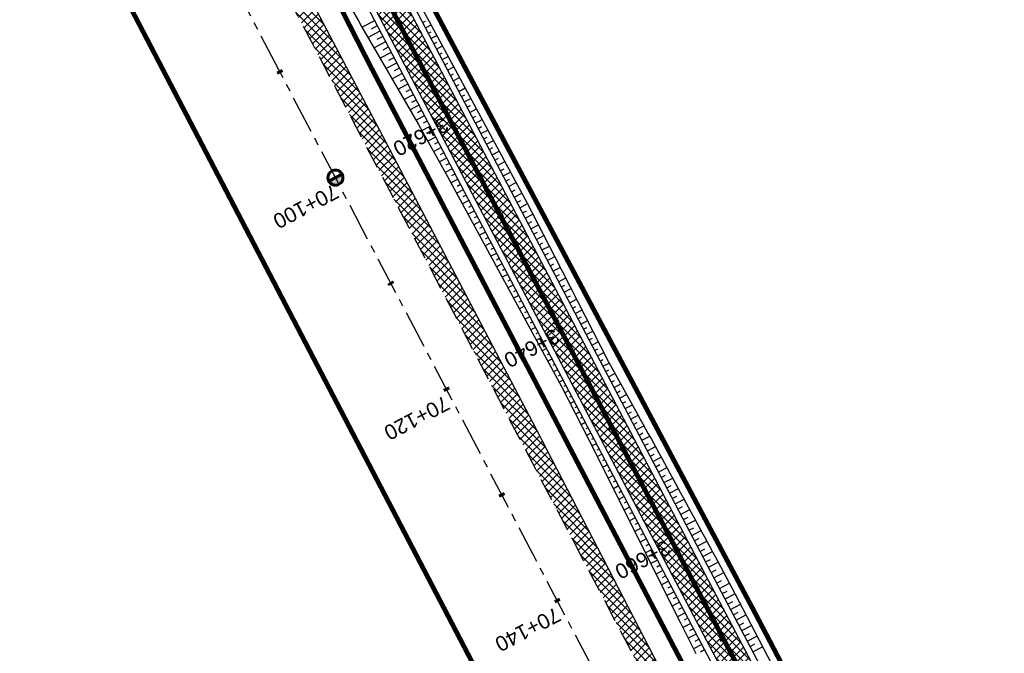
# Model space of a CAD drawing. Header units: metres. Extents: x 7529682 to 7533751, y 5721195 to 5727842.
# Tile 27 of 179: x 7531367 to 7531450, y 5724556 to 5724609. Entities that reach past the tile are written whole.
import ezdxf

# ---------------------------------------------------------------- set-up
doc = ezdxf.new("R2010")
doc.units = ezdxf.units.M
for name, pattern in [('817-dzialki-09-05-04$0$HIDDEN', [0.375, 0.25, -0.125]), ('ACAD_ISO05W100', [33, 24, -3, 0, -3, 0, -3]), ('CENTER', [50.8, 31.75, -6.35, 6.35, -6.35]), ('CENTER2', [28.575, 19.05, -3.175, 3.175, -3.175]), ('HIDDEN', [9.525, 6.35, -3.175])]:
    doc.linetypes.add(name, pattern=pattern)
for name, color, linetype in [('C-DROGI-SYTUACJA', 7, 'Continuous'), ('C-DROGI-SYTUACJA-ETYKIETY', 7, 'Continuous'), ('D-hatch-pobocza', 131, 'Continuous'), ('D-pobocza', 60, 'Continuous'), ('D-rowy', 160, 'Continuous'), ('D-skarpa', 2, 'Continuous'), ('D-skarpa-kreskowanie', 2, 'Continuous')]:
    doc.layers.add(name, color=color, linetype=linetype)
for name, color, linetype, lineweight, true_color in [('D-ewidencja-numery', 7, 'Continuous', 50, 0x40ff00), ('D-hatch-ciag-pieszo-rowerowy', 7, 'Continuous', 13, 0xff9f80), ('D-LR-etap-III', 7, '817-dzialki-09-05-04$0$HIDDEN', 50, 0x00008f)]:
    doc.layers.add(name, color=color, linetype=linetype, lineweight=lineweight, true_color=true_color)
for name, color, linetype, lineweight in [('D-krawędzie', 3, 'Continuous', 30), ('D-obrzeża', 2, 'Continuous', 30), ('D-oś', 10, 'CENTER', 30), ('D-pas-drogowy', 7, 'ACAD_ISO05W100', 50)]:
    doc.layers.add(name, color=color, linetype=linetype, lineweight=lineweight)
doc.layers.add('poprzeczki', color=7, linetype='Continuous', true_color=0x0000c7)
doc.styles.get("Standard").update_dxf_attribs({"font": 'arial.ttf'})

# ---------------------------------------------------------------- blocks, each defined once
blk = doc.blocks.new('kilometraz')
at = {"linetype": 'ByBlock', "lineweight": -2}
blk.add_hatch(color=0, dxfattribs=at).paths.add_polyline_path([(0, -0.28125, 0.41421356), (0.28125, 0, 0.41421356), (0, 0.28125)])
at = {"color": 0, "linetype": 'ByBlock', "lineweight": -2}
blk.add_line((0, 0.28125), (0, -0.28125), dxfattribs=at)
blk.add_circle((0, 0), 0.28125, dxfattribs=at)
blk = doc.blocks.new('AeccTickLine')
at = {"color": 0, "linetype": 'ByBlock', "lineweight": -2}
blk.add_line((0, 1), (0, -1), dxfattribs=at)

msp = doc.modelspace()

# ---------------------------------------------------------------- hatches: boundary and pattern name
at = {"layer": 'D-hatch-ciag-pieszo-rowerowy'}
h = msp.add_hatch(dxfattribs=at)
h.set_pattern_fill('ANSI37', color=256, scale=0.15, style=0)
h.set_pattern_definition([(45, (0.88535, 0.46493), (-0.33675960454, 0.33675960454), []), (135, (0.88535, 0.46493), (-0.33675960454, -0.33675960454), [])])
h.paths.add_polyline_path([(7531426.003, 5724559.81), (7531399.692, 5724609.942), (7531381.172, 5724645.403), (7531371.149, 5724664.426), (7531369.294, 5724662.583), (7531378.958, 5724644.242), (7531397.477, 5724608.783), (7531423.79, 5724558.646), (7531445.036, 5724518.378), (7531473.71, 5724463.87), (7531482.589, 5724446.952), (7531484.87, 5724447.986), (7531475.922, 5724465.034), (7531447.248, 5724519.543)])
at = {"layer": 'D-hatch-pobocza'}
h = msp.add_hatch(dxfattribs=at)
h.set_pattern_fill('ANSI37', color=256, scale=0.15, style=0)
h.set_pattern_definition([(45, (0, 0), (-0.33675960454, 0.33675960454), []), (135, (0, 0), (-0.33675960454, -0.33675960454), [])])
h.paths.add_polyline_path([(7531410.67, 5724574.2), (7531398.06, 5724598.28), (7531373.71, 5724644.55), (7531366.184, 5724659.134), (7531365.969, 5724658.886), (7531365.498, 5724656.917), (7531373.645, 5724641.454), (7531392.162, 5724605.999), (7531418.48, 5724555.853), (7531439.727, 5724515.582), (7531476.36, 5724446.19), (7531478.829, 5724445.626), (7531467.27, 5724466.87), (7531457.65, 5724485.09), (7531437.94, 5724521.98), (7531423.89, 5724548.61)])

# ---------------------------------------------------------------- linework, layer by layer
at = {"layer": 'C-DROGI-SYTUACJA', "color": 10, "linetype": 'CENTER2', "lineweight": 35, "ltscale": 0.2}
msp.add_lwpolyline([(7531156.869, 5725074.83), (7531166.993, 5725055.55, -0.068732), (7531168.479, 5725051.432), (7531169.1, 5725048.503, 0.068783), (7531171.89, 5725040.776), (7531203.621, 5724980.378), (7531234.8, 5724921.535), (7531259.931, 5724874.055), (7531293.333, 5724810.086), (7531313.16, 5724772.033), (7531341.529, 5724719.923, -0.009023), (7531346.533, 5724710.322), (7531363.735, 5724675.815), (7531380.065, 5724644.823), (7531398.584, 5724609.363), (7531424.897, 5724559.228), (7531446.142, 5724518.961), (7531474.816, 5724464.452), (7531498.201, 5724419.897)], format="xyb", dxfattribs=at)
at = {"layer": 'D-ewidencja-numery', "color": 12, "ltscale": 15, "true_color": 0xc70000}
msp.add_lwpolyline([(7531166.31, 5725074.58), (7531172.29, 5725062.58), (7531170.59, 5725055.606), (7531173.733, 5725044.081), (7531215.342, 5724964.86), (7531238.054, 5724921.685), (7531262.39, 5724875.283), (7531295.587, 5724811.266), (7531348.488, 5724712.363), (7531363.741, 5724682.684), (7531366.987, 5724675.865), (7531382.541, 5724646.111), (7531401.299, 5724610.875), (7531428.965, 5724558.862), (7531449.111, 5724520.398), (7531477.293, 5724465.831), (7531500.996, 5724421.113)], dxfattribs=at)
at = {"layer": 'D-krawędzie', "linetype": 'HIDDEN', "ltscale": 0.3, "flags": 128}
msp.add_lwpolyline([(7530572.01, 5726166.06), (7530620.381, 5726072.761), (7530641.555, 5726032.008), (7530660.961, 5725995.07), (7530689.128, 5725941.54), (7530707.336, 5725907.032), (7530725.256, 5725873.093), (7530743.97, 5725837.654), (7530770.527, 5725787.119), (7530787.864, 5725754.267), (7530809.898, 5725712.542), (7530824.739, 5725684.389), (7530840.856, 5725653.693), (7530860.675, 5725616.154), (7530865.283, 5725607.394), (7530878.05, 5725583.08), (7530918.172, 5725507.178), (7530950.163, 5725446.305), (7530993.419, 5725364.265), (7531022.766, 5725308.719), (7531053.81, 5725249.872), (7531081.166, 5725197.875), (7531103.902, 5725154.541), (7531128.123, 5725108.448), (7531149.3, 5725068.25), (7531167.38, 5725033.767), (7531197.165, 5724976.988), (7531228.151, 5724918.034), (7531253.153, 5724870.491), (7531286.796, 5724806.654), (7531306.74, 5724768.665), (7531335.094, 5724714.652), (7531357.319, 5724672.439), (7531373.645, 5724641.454), (7531392.162, 5724605.999), (7531418.48, 5724555.853), (7531439.727, 5724515.582), (7531468.399, 5724461.077), (7531491.782, 5724416.528), (7531531.99, 5724339.833), (7531557.227, 5724291.659), (7531569.852, 5724267.577), (7531591.376, 5724226.548), (7531610.004, 5724191.103), (7531616.883, 5724177.999), (7531629.985, 5724153.025), (7531641.007, 5724132.022), (7531664.906, 5724087.617), (7531677.644, 5724064.786), (7531683.112, 5724054.988), (7531686.753, 5724048.18), (7531695.448, 5724031.697), (7531703.749, 5724015.917), (7531709.214, 5724005.514), (7531719.389, 5723986.147), (7531726.295, 5723973), (7531732.741, 5723960.736), (7531735.13, 5723956.19)], dxfattribs=at)
at = {"layer": 'D-LR-etap-III', "ltscale": 10, "flags": 128}
msp.add_lwpolyline([(7531750.474, 5723895.103, 0.4, 0.4, 0), (7531750.505, 5723895.13, 0.4, 0.4, 0), (7531682.71, 5724022.92, 0.4, 0.4, 0), (7531619.177, 5724147.204, 0.4, 0.4, 0), (7531592.309, 5724198.489, 0.4, 0.4, 0), (7531553.264, 5724272.919, 0.4, 0.4, 0), (7531504.02, 5724366.79, 0.4, 0.4, 0), (7531482.09, 5724407.62, 0.4, 0.4, 0), (7531412.35, 5724541.183, 0.4, 0.4, 0), (7531388.464, 5724586.93, 0.4, 0.4, 0), (7531345.12, 5724669.94, 0.4, 0.4, 0), (7531127.66, 5725081.67, 0.4, 0.4, 0), (7531059.253, 5725211.041, 0.4, 0.4, 0), (7531008.007, 5725307.954, 0.4, 0.4, 0), (7530964.182, 5725390.836, 0.4, 0.4, 0), (7530914.557, 5725484.684, 0.4, 0.4, 0), (7530865.243, 5725577.494, 0.4, 0.4, 0), (7530840.085, 5725624.059, 0.4, 0.4, 0), (7530802.56, 5725694.925, 0.4, 0.4, 0), (7530755.54, 5725787.51, 0.4, 0.4, 0), (7530708.718, 5725876.303, 0.4, 0.4, 0), (7530695.12, 5725902.09, 0.4, 0.4, 0), (7530642.914, 5726001.078, 0.4, 0.4, 0), (7530634.935, 5726016.147, 0.4, 0.4, 0), (7530610.82, 5726061.93, 0.4, 0.4, 0), (7530610.82, 5726061.93, 0.4, 0.4, 0), (7530607.21, 5726063.51, 0.4, 0.4, 0), (7530597.42, 5726080.68, 0.4, 0.4, 0), (7530591.16, 5726088.44, 0.4, 0.4, 0), (7530581.28, 5726107.21, 0.4, 0.4, 0), (7530571.29, 5726130.56, 0.4, 0.4, 0), (7530549.555, 5726171.527, 0.4, 0.4, 0), (7530531.014, 5726206.474, 0.4, 0.4, 0), (7530516.461, 5726236.017, 0.4, 0.4, 0), (7530500.799, 5726266.141, 0.4, 0.4, 0), (7530491.35, 5726283.94, 0.4, 0.4, 0), (7530482.4, 5726303.41, 0.4, 0.4, 0), (7530482.4, 5726303.41, 0.4, 0.4, 0), (7530450.41, 5726357.28, 0.4, 0.4, 0), (7530397.759, 5726458.5, 0.4, 0.4, 0), (7530334.708, 5726583.665, 0.4, 0.4, 0), (7530303.939, 5726645.168, 0.4, 0.4, 0), (7530300.51, 5726651.778, 0.4, 0.4, 0), (7530289.214, 5726671.967, 0.4, 0.4, 0), (7530281.54, 5726685.57, 0.4, 0.4, 0), (7530261.371, 5726724.163, 0.4, 0.4, 0), (7530254.03, 5726738.21, 0.4, 0.4, 0), (7530197.22, 5726845.06, 0.4, 0.4, 0), (7530194.71, 5726849.15, 0.4, 0.4, 0), (7530195.92, 5726850.75, 0.4, 0.4, 0), (7530170.547, 5726892.961, 0.4, 0.4, 0), (7530143.175, 5726945.066, 0.4, 0.4, 0), (7530105.06, 5727018.32, 0.4, 0.4, 0), (7530100.06, 5727027.16, 0.4, 0.4, 0), (7530062.319, 5727099.625, 0.4, 0.4, 0), (7530015.379, 5727189.42, 0.4, 0.4, 0), (7529983.208, 5727250.207, 0.4, 0.4, 0), (7529953.284, 5727306.747, 0.4, 0.4, 0), (7529900.671, 5727406.159, 0.4, 0.4, 0), (7529890.63, 5727425.131, 0.4, 0.4, 0), (7529875.155, 5727454.426, 0.4, 0.4, 0), (7529857.56, 5727487.787, 0.4, 0.4, 0), (7529835.194, 5727530.193, 0.4, 0.4, 0), (7529811.741, 5727574.662, 0.4, 0.4, 0), (7529792.102, 5727611.923, 0.4, 0.4, 0), (7529768.066, 5727657.47, 0.4, 0.4, 0), (7529755.211, 5727682.131, 0.4, 0.4, 0), (7529753.31, 5727681.13, 0.4, 0.4, 0), (7529739.21, 5727707.77, 0.4, 0.4, 0), (7529735.395, 5727711.252, 0.4, 0.4, 0), (7529725.42, 5727730.2, 0.4, 0.4, 0), (7529723.55, 5727729.88, 0.4, 0.4, 0), (7529695.567, 5727782.932, 0.4, 0.4, 0), (7529717.68, 5727794.024, 0.4, 0.4, 0), (7529736.275, 5727758.647, 0.4, 0.4, 0), (7529736.275, 5727758.647, 0.4, 0.4, 0), (7529744.511, 5727750.406, 0.4, 0.4, 0), (7529744.511, 5727750.406, 0.4, 0.4, 0), (7529750.283, 5727738.55, 0.4, 0.4, 0), (7529777.109, 5727687.569, 0.4, 0.4, 0), (7529796.515, 5727651.33, 0.4, 0.4, 0), (7529814.938, 5727616.793, 0.4, 0.4, 0), (7529839.007, 5727572.304, 0.4, 0.4, 0), (7529860.618, 5727532.509, 0.4, 0.4, 0), (7529882.349, 5727491.504, 0.4, 0.4, 0), (7529904.865, 5727449.096, 0.4, 0.4, 0), (7529920.747, 5727418.885, 0.4, 0.4, 0), (7529946.677, 5727368.547, 0.4, 0.4, 0), (7529972.025, 5727320.573, 0.4, 0.4, 0), (7529987.74, 5727290.153, 0.4, 0.4, 0), (7529996.497, 5727273.662, 0.4, 0.4, 0), (7530017.541, 5727234.203, 0.4, 0.4, 0), (7530033.054, 5727204.864, 0.4, 0.4, 0), (7530051.623, 5727170.223, 0.4, 0.4, 0), (7530069.277, 5727137.016, 0.4, 0.4, 0), (7530089.385, 5727097.534, 0.4, 0.4, 0), (7530109.713, 5727060.747, 0.4, 0.4, 0), (7530136.77, 5727011.64, 0.4, 0.4, 0), (7530162.447, 5726962.744, 0.4, 0.4, 0), (7530187.674, 5726916.992, 0.4, 0.4, 0), (7530207.821, 5726879.335, 0.4, 0.4, 0), (7530230.626, 5726834.519, 0.4, 0.4, 0), (7530262.288, 5726776.618, 0.4, 0.4, 0), (7530277.51, 5726760.213, 0.4, 0.4, 0), (7530286.037, 5726744.107, 0.4, 0.4, 0), (7530288.097, 5726735.884, 0.4, 0.4, 0), (7530290.394, 5726725.047, 0.4, 0.4, 0), (7530296.177, 5726713.583, 0.4, 0.4, 0), (7530302.726, 5726701.182, 0.4, 0.4, 0), (7530325.685, 5726657.466, 0.4, 0.4, 0), (7530343.244, 5726623.649, 0.4, 0.4, 0), (7530360.23, 5726591.747, 0.4, 0.4, 0), (7530383.209, 5726548.059, 0.4, 0.4, 0), (7530406.018, 5726503.606, 0.4, 0.4, 0), (7530427.465, 5726462.62, 0.4, 0.4, 0), (7530447.928, 5726424.388, 0.4, 0.4, 0), (7530471.127, 5726379.921, 0.4, 0.4, 0), (7530490.501, 5726343.033, 0.4, 0.4, 0), (7530509.499, 5726306.733, 0.4, 0.4, 0), (7530529.89, 5726267.244, 0.4, 0.4, 0), (7530543.852, 5726238.99, 0.4, 0.4, 0), (7530554.809, 5726218.944, 0.4, 0.4, 0), (7530559.027, 5726212.223, 0.4, 0.4, 0), (7530563.061, 5726206.41, 0.4, 0.4, 0), (7530566.934, 5726200.464, 0.4, 0.4, 0), (7530569.771, 5726194.902, 0.4, 0.4, 0), (7530571.473, 5726191.282, 0.4, 0.4, 0), (7530572.839, 5726188.025, 0.4, 0.4, 0), (7530575.295, 5726182.035, 0.4, 0.4, 0), (7530579.737, 5726173.306, 0.4, 0.4, 0), (7530583.3, 5726167.41, 0.4, 0.4, 0), (7530593.4, 5726163.33, 0.4, 0.4, 0), (7530598.618, 5726155.264, 0.4, 0.4, 0), (7530608.258, 5726140.497, 0.4, 0.4, 0), (7530603.27, 5726136.83, 0.4, 0.4, 0), (7530606.53, 5726131.84, 0.4, 0.4, 0), (7530604.239, 5726124.217, 0.4, 0.4, 0), (7530605.847, 5726121.63, 0.4, 0.4, 0), (7530608.972, 5726116.164, 0.4, 0.4, 0), (7530618.114, 5726097.791, 0.4, 0.4, 0), (7530651.213, 5726034.96, 0.4, 0.4, 0), (7530670.244, 5725998.611, 0.4, 0.4, 0), (7530698.075, 5725945.953, 0.4, 0.4, 0), (7530716.506, 5725911.305, 0.4, 0.4, 0), (7530735.223, 5725875.667, 0.4, 0.4, 0), (7530752.504, 5725842.155, 0.4, 0.4, 0), (7530778.311, 5725793.501, 0.4, 0.4, 0), (7530797.5, 5725756.382, 0.4, 0.4, 0), (7530812.519, 5725728.289, 0.4, 0.4, 0), (7530820.039, 5725713.16, 0.4, 0.4, 0), (7530822.422, 5725710.194, 0.4, 0.4, 0), (7530833.155, 5725688.801, 0.4, 0.4, 0), (7530849.629, 5725656.159, 0.4, 0.4, 0), (7530867.983, 5725621.964, 0.4, 0.4, 0), (7530872.63, 5725612.888, 0.4, 0.4, 0), (7530880.354, 5725597.595, 0.4, 0.4, 0), (7530883.839, 5725593.389, 0.4, 0.4, 0), (7530891.782, 5725587.763, 0.4, 0.4, 0), (7530895.039, 5725584.281, 0.4, 0.4, 0), (7530897.034, 5725580.941, 0.4, 0.4, 0), (7530900.952, 5725579.946, 0.4, 0.4, 0), (7530904.81, 5725571.977, 0.4, 0.4, 0), (7530903.682, 5725568.566, 0.4, 0.4, 0), (7530908.901, 5725558.845, 0.4, 0.4, 0), (7530910.252, 5725545.672, 0.4, 0.4, 0), (7530912.873, 5725538.646, 0.4, 0.4, 0), (7530945.278, 5725478.464, 0.4, 0.4, 0), (7530959.692, 5725450.246, 0.4, 0.4, 0), (7531002.827, 5725368.192, 0.4, 0.4, 0), (7531044.704, 5725290.314, 0.4, 0.4, 0), (7531064.099, 5725253.213, 0.4, 0.4, 0), (7531083.01, 5725216.678, 0.4, 0.4, 0), (7531113.013, 5725158.466, 0.4, 0.4, 0), (7531137.364, 5725113.071, 0.4, 0.4, 0), (7531150.831, 5725086.712, 0.4, 0.4, 0), (7531159.746, 5725076.641, 0.4, 0.4, 0), (7531166.31, 5725074.58, 0.4, 0.4, 0), (7531172.29, 5725062.58, 0.4, 0.4, 0), (7531170.59, 5725055.606, 0.4, 0.4, 0), (7531173.733, 5725044.081, 0.4, 0.4, 0), (7531215.342, 5724964.86, 0.4, 0.4, 0), (7531238.054, 5724921.685, 0.4, 0.4, 0), (7531262.39, 5724875.283, 0.4, 0.4, 0), (7531295.587, 5724811.266, 0.4, 0.4, 0), (7531348.488, 5724712.363, 0.4, 0.4, 0), (7531363.741, 5724682.684, 0.4, 0.4, 0), (7531366.987, 5724675.865, 0.4, 0.4, 0), (7531382.541, 5724646.111, 0.4, 0.4, 0), (7531401.299, 5724610.875, 0.4, 0.4, 0), (7531428.965, 5724558.862, 0.4, 0.4, 0), (7531449.111, 5724520.398, 0.4, 0.4, 0), (7531477.293, 5724465.831, 0.4, 0.4, 0), (7531500.996, 5724421.113, 0.4, 0.4, 0), (7531512.122, 5724400.549, 0.4, 0.4, 0), (7531513.782, 5724396.757, 0.4, 0.4, 0), (7531526.32, 5724379.39, 0.4, 0.4, 0), (7531566.784, 5724302.736, 0.4, 0.4, 0), (7531612.277, 5724225.61, 0.4, 0.4, 0), (7531620.493, 5724210.548, 0.4, 0.4, 0), (7531631.578, 5724196.258, 0.4, 0.4, 0), (7531653.484, 5724152.434, 0.4, 0.4, 0), (7531661.151, 5724128.494, 0.4, 0.4, 0), (7531673.881, 5724101.186, 0.4, 0.4, 0), (7531684.691, 5724081.184, 0.4, 0.4, 0), (7531699.212, 5724051.17, 0.4, 0.4, 0), (7531704.034, 5724040.584, 0.4, 0.4, 0), (7531704.034, 5724040.584, 0.4, 0.4, 0), (7531703.913, 5724037.17, 0.4, 0.4, 0), (7531736.42, 5723969.232, 0.4, 0.4, 0), (7531738.285, 5723967.699, 0.4, 0.4, 0), (7531742.181, 5723962.346, 0.4, 0.4, 0), (7531744.286, 5723958.616, 0.4, 0.4, 0), (7531755.393, 5723944.193, 0.4, 0.4, 0), (7531758.69, 5723936.76, 0.4, 0.4, 0), (7531780.08, 5723929.25, 0.4, 0.4, 0), (7531792.612, 5723906.338, 0.4, 0.4, 0), (7531792.612, 5723906.338, 0.4, 0.4, 0), (7531756.962, 5723883.055, 0.4, 0.4, 0), (7531750.46, 5723895.13, 0.4, 0.4, 0), (7531750.46, 5723895.13, 0, 0, 0)], format="xyseb", dxfattribs=at)
at = {"layer": 'D-obrzeża'}
msp.add_lwpolyline([(7531162.547, 5725061.318), (7531165.882, 5725054.959, -0.068574), (7531167.27, 5725051.106), (7531167.915, 5725048.068, 0.068789), (7531170.704, 5725040.34), (7531202.515, 5724979.795), (7531233.696, 5724920.95), (7531258.824, 5724873.473), (7531292.225, 5724809.507), (7531312.052, 5724771.454), (7531340.423, 5724719.339, -0.00902), (7531345.426, 5724709.741), (7531362.629, 5724675.233), (7531378.958, 5724644.242), (7531397.477, 5724608.783), (7531423.79, 5724558.646), (7531445.036, 5724518.378), (7531473.71, 5724463.87), (7531497.095, 5724419.316), (7531505.905, 5724402.511, -0.033171), (7531508.586, 5724396.451), (7531511.248, 5724389.164)], format="xyb", dxfattribs=at)
msp.add_lwpolyline([(7531484.87, 5724447.986), (7531475.922, 5724465.034), (7531447.248, 5724519.543), (7531426.003, 5724559.81), (7531399.692, 5724609.942), (7531381.172, 5724645.403), (7531371.149, 5724664.426)], dxfattribs=at)
at = {"layer": 'D-oś', "ltscale": 0.1}
msp.add_lwpolyline([(7531488.683, 5724414.901), (7531465.302, 5724459.448), (7531436.63, 5724513.951), (7531415.383, 5724554.223), (7531389.061, 5724604.375), (7531370.545, 5724639.828), (7531354.222, 5724670.808), (7531331.996, 5724713.024), (7531303.641, 5724767.038), (7531283.699, 5724805.024), (7531250.055, 5724868.862), (7531225.053, 5724916.406), (7531194.065, 5724975.362), (7531164.28, 5725032.142), (7531146.202, 5725066.622)], dxfattribs=at)
at = {"layer": 'D-pas-drogowy', "ltscale": 0.2, "flags": 128}
msp.add_lwpolyline([(7531633.019, 5724182.834, 0.4, 0.4, 0), (7531617.559, 5724211.608, 0.4, 0.4, 0), (7531566.784, 5724302.736, 0.4, 0.4, 0), (7531538.419, 5724356.47, 0.4, 0.4, 0), (7531526.32, 5724379.39, 0.4, 0.4, 0), (7531516.102, 5724393.607, 0.4, 0.4, 0.001485), (7531513.78, 5724396.838, 0.4, 0.4, 0), (7531501.87, 5724413.41, 0.4, 0.4, 0), (7531474.926, 5724464.508, 0.4, 0.4, 0), (7531446.2, 5724518.992, 0.4, 0.4, 0), (7531424.962, 5724559.262, 0.4, 0.4, 0), (7531398.444, 5724609.566, 0.4, 0.4, 0), (7531379.647, 5724645.216, 0.4, 0.4, 0), (7531365.23, 5724672.56, 0.4, 0.4, 0), (7531341.306, 5724717.915, 0.4, 0.4, 0), (7531312.9, 5724771.789, 0.4, 0.4, 0), (7531292.591, 5724810.307, 0.4, 0.4, 0), (7531259.392, 5724873.271, 0.4, 0.4, 0), (7531233.74, 5724921.923, 0.4, 0.4, 0), (7531203.073, 5724980.092, 0.4, 0.4, 0), (7531173.471, 5725036.225, 0.4, 0.4, 0), (7531168.27, 5725046.09, 0.4, 0.4, 0), (7531172.29, 5725062.58, 0.4, 0.4, 0), (7531166.31, 5725074.58, 0.4, 0.4, 0), (7531150.32, 5725079.6, 0.4, 0.4, 0), (7531141.5, 5725096.43, 0.4, 0.4, 0), (7531109.312, 5725157.814, 0.4, 0.4, 0), (7531086.641, 5725201.048, 0.4, 0.4, 0), (7531059.198, 5725253.384, 0.4, 0.4, 0), (7531028.207, 5725312.489, 0.4, 0.4, 0), (7530999.105, 5725367.99, 0.4, 0.4, 0), (7530956.248, 5725449.725, 0.4, 0.4, 0), (7530924.398, 5725510.464, 0.4, 0.4, 0), (7530897.51, 5725561.74, 0.4, 0.4, 0), (7530894.46, 5725566.14, 0.4, 0.4, 0), (7530892.16, 5725570.49, 0.4, 0.4, 0), (7530869.363, 5725613.307, 0.4, 0.4, 0), (7530861.694, 5725627.705, 0.4, 0.4, 0), (7530852.74, 5725644.52, 0.4, 0.4, 0), (7530831.51, 5725684.2, 0.4, 0.4, 0), (7530811.13, 5725722.52, 0.4, 0.4, 0), (7530792.348, 5725757.941, 0.4, 0.4, 0), (7530768.03, 5725803.8, 0.4, 0.4, 0), (7530748.769, 5725840.179, 0.4, 0.4, 0), (7530727.7, 5725879.97, 0.4, 0.4, 0), (7530712.098, 5725909.545, 0.4, 0.4, 0), (7530693.644, 5725944.645, 0.4, 0.4, 0), (7530665.702, 5725997.539, 0.4, 0.4, 0), (7530641.76, 5726042.88, 0.4, 0.4, 0), (7530616.5, 5726091.48, 0.4, 0.4, 0), (7530604.628, 5726114.32, 0.4, 0.4, -0.007763), (7530602.5, 5726118.43, 0.4, 0.4, 0), (7530603.992, 5726123.395, 0.4, 0.4, 0), (7530606.53, 5726131.84, 0.4, 0.4, 0), (7530603.27, 5726136.83, 0.4, 0.4, 0), (7530593.776, 5726151.369, 0.4, 0.4, 0), (7530590.203, 5726156.84, 0.4, 0.4, 0), (7530583.3, 5726167.41, 0.4, 0.4, 0), (7530580.578, 5726170.428, 0.4, 0.4, 0), (7530575.85, 5726175.67, 0.4, 0.4, 0), (7530569.01, 5726186.66, 0.4, 0.4, 0), (7530562.555, 5726199.189, 0.4, 0.4, 0), (7530555.67, 5726211.39, 0.4, 0.4, 0), (7530548.29, 5726224.23, 0.4, 0.4, 0), (7530540.58, 5726237.71, 0.4, 0.4, 0), (7530532.68, 5726252.65, 0.4, 0.4, 0), (7530524.06, 5726269.35, 0.4, 0.4, 0), (7530502.82, 5726309.91, 0.4, 0.4, 0), (7530488.83, 5726336.63, 0.4, 0.4, 0), (7530466.03, 5726380.16, 0.4, 0.4, 0), (7530438.47, 5726432.77, 0.4, 0.4, 0), (7530424.53, 5726459.09, 0.4, 0.4, 0), (7530401.63, 5726502.97, 0.4, 0.4, 0), (7530383.38, 5726538.06, 0.4, 0.4, 0), (7530353.97, 5726593.52, 0.4, 0.4, 0), (7530338.47, 5726622.74, 0.4, 0.4, 0), (7530322.01, 5726653.88, 0.4, 0.4, 0), (7530297.54, 5726700.33, 0.4, 0.4, 0), (7530287.38, 5726719.6, 0.4, 0.4, 0), (7530285.95, 5726722.316, 0.4, 0.4, 0), (7530280.26, 5726733.12, 0.4, 0.4, 0), (7530266.73, 5726758.74, 0.4, 0.4, 0), (7530260.42, 5726770.47, 0.4, 0.4, 0), (7530253.25, 5726783.82, 0.4, 0.4, 0), (7530244.95, 5726799.33, 0.4, 0.4, 0), (7530239.39, 5726808.49, 0.4, 0.4, 0), (7530238.29, 5726807.9, 0.4, 0.4, 0), (7530218.11, 5726850.67, 0.4, 0.4, 0), (7530175.907, 5726928.168, 0.4, 0.4, 0), (7530096.68, 5727076.15, 0.4, 0.4, 0), (7530094.68, 5727079.89, 0.4, 0.4, 0), (7530064.597, 5727135.523, 0.4, 0.4, 0), (7530046.731, 5727168.892, 0.4, 0.4, 0), (7530025.803, 5727208.461, 0.4, 0.4, 0), (7530012.847, 5727232.979, 0.4, 0.4, 0), (7529994.15, 5727268.45, 0.4, 0.4, 0), (7529981.671, 5727291.93, 0.4, 0.4, 0), (7529949.89, 5727351.73, 0.4, 0.4, 0), (7529924.75, 5727399.03, 0.4, 0.4, 0), (7529915.516, 5727417.1, 0.4, 0.4, 0), (7529885.83, 5727475.19, 0.4, 0.4, 0), (7529862.56, 5727519.97, 0.4, 0.4, 0), (7529852.985, 5727538.191, 0.4, 0.4, 0), (7529836.513, 5727569.511, 0.4, 0.4, 0), (7529815.369, 5727609.141, 0.4, 0.4, 0), (7529792.795, 5727651.247, 0.4, 0.4, 0), (7529774.199, 5727685.858, 0.4, 0.4, 0), (7529746.966, 5727736.059, 0.4, 0.4, 0), (7529733.92, 5727757.62, 0.4, 0.4, 0), (7529708.607, 5727806.389, 0.4, 0.4, 0), (7529688.492, 5727796.345, 0.4, 0.4, 0), (7529723.55, 5727729.88, 0.4, 0.4, 0), (7529725.42, 5727730.2, 0.4, 0.4, 0), (7529735.38, 5727711.28, 0.4, 0.4, 0), (7529739.21, 5727707.77, 0.4, 0.4, 0), (7529753.31, 5727681.13, 0.4, 0.4, 0), (7529755.178, 5727682.114, 0.4, 0.4, 0), (7529792.102, 5727611.923, 0.4, 0.4, 0), (7529811.741, 5727574.662, 0.4, 0.4, 0), (7529835.194, 5727530.193, 0.4, 0.4, 0), (7529857.56, 5727487.787, 0.4, 0.4, 0), (7529875.155, 5727454.426, 0.4, 0.4, 0), (7529890.63, 5727425.131, 0.4, 0.4, 0), (7529900.671, 5727406.159, 0.4, 0.4, 0), (7529953.284, 5727306.747, 0.4, 0.4, 0), (7529983.208, 5727250.207, 0.4, 0.4, 0), (7530015.379, 5727189.42, 0.4, 0.4, 0), (7530062.319, 5727099.625, 0.4, 0.4, 0), (7530100.06, 5727027.16, 0.4, 0.4, 0), (7530105.06, 5727018.32, 0.4, 0.4, 0), (7530143.175, 5726945.066, 0.4, 0.4, 0), (7530170.547, 5726892.961, 0.4, 0.4, 0), (7530195.92, 5726850.75, 0.4, 0.4, 0), (7530194.71, 5726849.15, 0.4, 0.4, 0), (7530197.22, 5726845.06, 0.4, 0.4, 0), (7530254.03, 5726738.21, 0.4, 0.4, 0), (7530261.371, 5726724.163, 0.4, 0.4, 0), (7530281.54, 5726685.57, 0.4, 0.4, 0), (7530289.214, 5726671.967, 0.4, 0.4, 0), (7530300.51, 5726651.778, 0.4, 0.4, 0), (7530303.939, 5726645.168, 0.4, 0.4, 0), (7530334.708, 5726583.665, 0.4, 0.4, 0), (7530397.759, 5726458.5, 0.4, 0.4, 0), (7530450.41, 5726357.28, 0.4, 0.4, 0), (7530482.4, 5726303.41, 0.4, 0.4, 0), (7530483.688, 5726301.003, 0.4, 0.4, 0), (7530491.35, 5726283.94, 0.4, 0.4, 0), (7530512.67, 5726243.78, 0.4, 0.4, 0), (7530529.43, 5726209.46, 0.4, 0.4, 0), (7530571.29, 5726130.56, 0.4, 0.4, 0), (7530581.28, 5726107.21, 0.4, 0.4, 0), (7530591.16, 5726088.44, 0.4, 0.4, 0), (7530597.42, 5726080.68, 0.4, 0.4, 0), (7530607.21, 5726063.51, 0.4, 0.4, 0), (7530610.82, 5726061.93, 0.4, 0.4, 0), (7530634.935, 5726016.147, 0.4, 0.4, 0), (7530642.914, 5726001.078, 0.4, 0.4, 0), (7530695.12, 5725902.09, 0.4, 0.4, 0), (7530708.718, 5725876.303, 0.4, 0.4, 0), (7530755.54, 5725787.51, 0.4, 0.4, 0), (7530802.56, 5725694.925, 0.4, 0.4, 0), (7530840.085, 5725624.059, 0.4, 0.4, 0), (7530865.243, 5725577.494, 0.4, 0.4, 0), (7530914.557, 5725484.684, 0.4, 0.4, 0), (7530964.182, 5725390.836, 0.4, 0.4, 0), (7531008.007, 5725307.954, 0.4, 0.4, 0), (7531059.253, 5725211.041, 0.4, 0.4, 0), (7531127.66, 5725081.67, 0.4, 0.4, 0), (7531345.12, 5724669.94, 0.4, 0.4, 0), (7531388.464, 5724586.93, 0.4, 0.4, 0), (7531412.35, 5724541.183, 0.4, 0.4, 0), (7531482.09, 5724407.62, 0.4, 0.4, 0), (7531504.02, 5724366.79, 0.4, 0.4, 0), (7531519.374, 5724337.52, 0.4, 0.4, 0), (7531563.749, 5724252.932, 0.4, 0.4, 0), (7531602.175, 5724179.681, 0.4, 0.4, 0), (7531619.177, 5724147.204, 0.4, 0.4, 0), (7531625.038, 5724135.635, 0.4, 0.4, 0), (7531656.796, 5724073.316, 0.4, 0.4, 0), (7531675.12, 5724037.36, 0.4, 0.4, 0), (7531682.71, 5724022.92, 0.4, 0.4, 0), (7531705.565, 5723979.811, 0.4, 0.4, 0), (7531736.606, 5723921.262, 0.4, 0.4, 0), (7531750.46, 5723895.13, 0.4, 0.4, 0), (7531740.77, 5723886.56, 0.4, 0.4, 0), (7531732.86, 5723885, 0.4, 0.4, 0), (7531722.18, 5723887.77, 0.4, 0.4, 0), (7531729.87, 5723862.17, 0.4, 0.4, 0), (7531742.92, 5723861.93, 0.4, 0.4, 0), (7531763.71, 5723859.52, 0.4, 0.4, 0), (7531768.42, 5723854.12, 0.4, 0.4, 0), (7531787.42, 5723817.97, 0.4, 0.4, 0), (7531795.57, 5723809.82, 0.4, 0.4, 0), (7531816.347, 5723819.85, 0.4, 0.4, 0), (7531816.347, 5723819.85, 0.4, 0.4, 0), (7531805.06, 5723843.23, 0.4, 0.4, 0), (7531803.61, 5723886.23, 0.4, 0.4, 0), (7531803.61, 5723886.23, 0.4, 0.4, 0), (7531780.08, 5723929.25, 0.4, 0.4, 0), (7531758.69, 5723936.76, 0.4, 0.4, 0), (7531749.359, 5723946.412, 0.4, 0.4, 0), (7531742.71, 5723953.29, 0.4, 0.4, 0), (7531735.177, 5723967.878, 0.4, 0.4, 0), (7531722.37, 5723992.68, 0.4, 0.4, 0), (7531705.042, 5724030.886, 0.4, 0.4, 0), (7531699.47, 5724043.17, 0.4, 0.4, 0), (7531692.69, 5724058.11, 0.4, 0.4, 0), (7531679.672, 5724084.017, 0.4, 0.4, 0), (7531674.55, 5724094.21, 0.4, 0.4, 0), (7531666.633, 5724114.003, 0.4, 0.4, 0), (7531649, 5724153.82, 0.4, 0.4, 0), (7531641.49, 5724149.34, 0.4, 0.4, 0), (7531626.04, 5724179.34, 0.4, 0.4, 0), (7531633.03, 5724182.84, 0, 0, 0)], format="xyseb", dxfattribs=at)
at = {"layer": 'D-pobocza'}
for points in [[(7531485.326, 5724448.193), (7531476.365, 5724465.266), (7531447.69, 5724519.776), (7531426.445, 5724560.043), (7531400.135, 5724610.174), (7531381.615, 5724645.636), (7531371.52, 5724664.794)], [(7531369.222, 5724661.648), (7531378.515, 5724644.01), (7531397.034, 5724608.551), (7531423.348, 5724558.413), (7531444.594, 5724518.145), (7531473.267, 5724463.637), (7531482.133, 5724446.746)], [(7531478.829, 5724445.626), (7531467.27, 5724466.87), (7531457.65, 5724485.09), (7531437.94, 5724521.98), (7531423.89, 5724548.61), (7531410.67, 5724574.2), (7531398.06, 5724598.28), (7531373.71, 5724644.55), (7531366.184, 5724659.134)]]:
    msp.add_lwpolyline(points, dxfattribs=at)
at = {"layer": 'D-rowy', "linetype": 'HIDDEN', "ltscale": 0.1, "const_width": 0.4, "flags": 128}
msp.add_lwpolyline([(7531506.121, 5724397.133), (7531489.191, 5724429.341), (7531483.4, 5724440.512), (7531478.412, 5724450.147), (7531462.901, 5724479.304), (7531434.633, 5724532.162), (7531396.749, 5724604.645), (7531378.596, 5724640.173), (7531368.21, 5724659.05), (7531363.9, 5724666.92), (7531355.877, 5724682.662), (7531338.033, 5724716.835), (7531309.902, 5724770.333), (7531304.158, 5724781.147), (7531299.737, 5724789.052), (7531294.93, 5724798.468), (7531279.862, 5724827.641), (7531247.715, 5724888.417), (7531220.373, 5724940.873), (7531195.514, 5724987.527), (7531168.706, 5725038.836), (7531161.296, 5725053.455), (7531161.296, 5725053.455)], dxfattribs=at)
at = {"layer": 'D-skarpa', "linetype": 'Continuous'}
msp.add_lwpolyline([(7531368.751, 5724662.044), (7531371.277, 5724657.732), (7531373.117, 5724653.05), (7531374.88, 5724648.328), (7531377.146, 5724643.87), (7531377.378, 5724643.407), (7531379.373, 5724639.405), (7531381.621, 5724634.938), (7531388.414, 5724621.563), (7531390.816, 5724617.177), (7531392.586, 5724613.972), (7531393.249, 5724612.807), (7531395.735, 5724608.464), (7531395.995, 5724608.01), (7531398.251, 5724604.131), (7531400.767, 5724599.805), (7531403.198, 5724595.434), (7531412.737, 5724577.853), (7531415.022, 5724573.406), (7531422.697, 5724558.074), (7531423.974, 5724555.51)], dxfattribs=at)
msp.add_lwpolyline([(7531400.586, 5724610.408), (7531402.713, 5724606.473), (7531409.837, 5724593.271), (7531412.133, 5724588.83), (7531416.675, 5724579.92), (7531419.103, 5724575.547, -0.001941), (7531426.28, 5724562.374), (7531427.277, 5724560.478), (7531428.595, 5724557.949), (7531448.318, 5724520.109)], format="xyb", dxfattribs=at)
at = {"layer": 'D-skarpa-kreskowanie', "linetype": 'Continuous'}
for p, q in [((7531397.067, 5724608.488, 109.024), (7531396.033, 5724607.946, 108.246)), ((7531397.299, 5724608.046, 109.024), (7531396.792, 5724607.779, 108.642)), ((7531401.104, 5724608.328, 109.153), (7531401.34, 5724608.452, 108.975)), ((7531401.336, 5724607.885, 109.153), (7531401.814, 5724608.136, 108.793)), ((7531397.531, 5724607.603, 109.024), (7531396.536, 5724607.08, 108.274)), ((7531401.569, 5724607.442, 109.153), (7531401.81, 5724607.569, 108.971)), ((7531401.801, 5724606.999, 109.153), (7531402.289, 5724607.256, 108.785)), ((7531397.996, 5724606.717, 109.023), (7531397.039, 5724606.215, 108.303)), ((7531397.764, 5724607.16, 109.023), (7531397.276, 5724606.904, 108.656)), ((7531402.033, 5724606.557, 109.152), (7531402.28, 5724606.686, 108.967)), ((7531398.461, 5724605.832, 109.023), (7531397.542, 5724605.35, 108.331)), ((7531398.229, 5724606.275, 109.023), (7531397.76, 5724606.029, 108.67)), ((7531402.266, 5724606.114, 109.152), (7531402.765, 5724606.376, 108.776)), ((7531402.498, 5724605.671, 109.152), (7531402.75, 5724605.804, 108.962)), ((7531398.926, 5724604.946, 109.022), (7531398.045, 5724604.484, 108.36)), ((7531398.693, 5724605.389, 109.023), (7531398.244, 5724605.153, 108.684)), ((7531402.73, 5724605.228, 109.152), (7531403.24, 5724605.496, 108.768)), ((7531402.963, 5724604.786, 109.152), (7531403.22, 5724604.921, 108.958)), ((7531399.39, 5724604.061, 109.022), (7531398.549, 5724603.619, 108.388)), ((7531399.158, 5724604.504, 109.022), (7531398.727, 5724604.278, 108.698)), ((7531403.195, 5724604.343, 109.151), (7531403.715, 5724604.616, 108.76)), ((7531403.427, 5724603.9, 109.151), (7531403.69, 5724604.038, 108.954)), ((7531399.855, 5724603.176, 109.022), (7531399.052, 5724602.754, 108.417)), ((7531399.623, 5724603.618, 109.022), (7531399.211, 5724603.402, 108.712)), ((7531403.66, 5724603.458, 109.151), (7531404.19, 5724603.736, 108.752)), ((7531403.892, 5724603.015, 109.151), (7531404.16, 5724603.155, 108.949)), ((7531400.32, 5724602.29, 109.021), (7531399.555, 5724601.889, 108.445)), ((7531400.087, 5724602.733, 109.021), (7531399.695, 5724602.527, 108.726)), ((7531404.125, 5724602.572, 109.151), (7531404.665, 5724602.856, 108.744)), ((7531404.357, 5724602.129, 109.15), (7531404.629, 5724602.272, 108.945)), ((7531400.552, 5724601.847, 109.021), (7531400.179, 5724601.652, 108.74)), ((7531404.589, 5724601.687, 109.15), (7531405.14, 5724601.975, 108.736)), ((7531400.784, 5724601.405, 109.021), (7531400.058, 5724601.023, 108.474)), ((7531401.017, 5724600.962, 109.021), (7531400.663, 5724600.776, 108.754)), ((7531404.822, 5724601.244, 109.15), (7531405.099, 5724601.39, 108.941)), ((7531405.054, 5724600.801, 109.15), (7531405.614, 5724601.095, 108.728)), ((7531401.249, 5724600.519, 109.02), (7531400.561, 5724600.158, 108.502)), ((7531401.482, 5724600.076, 109.02), (7531401.146, 5724599.9, 108.768)), ((7531405.286, 5724600.358, 109.15), (7531405.569, 5724600.507, 108.937)), ((7531405.519, 5724599.916, 109.149), (7531406.089, 5724600.215, 108.72)), ((7531401.714, 5724599.634, 109.02), (7531401.054, 5724599.287, 108.523)), ((7531401.946, 5724599.191, 109.02), (7531401.622, 5724599.021, 108.776)), ((7531405.751, 5724599.473, 109.149), (7531406.039, 5724599.624, 108.933)), ((7531405.983, 5724599.03, 109.149), (7531406.564, 5724599.335, 108.712)), ((7531402.179, 5724598.748, 109.02), (7531401.541, 5724598.413, 108.539)), ((7531402.411, 5724598.306, 109.02), (7531402.097, 5724598.141, 108.783)), ((7531406.216, 5724598.588, 109.149), (7531406.509, 5724598.741, 108.928)), ((7531406.448, 5724598.145, 109.149), (7531407.039, 5724598.455, 108.704)), ((7531402.643, 5724597.863, 109.019), (7531402.027, 5724597.539, 108.555)), ((7531402.876, 5724597.42, 109.019), (7531402.573, 5724597.261, 108.791)), ((7531406.68, 5724597.702, 109.149), (7531406.979, 5724597.859, 108.924)), ((7531406.913, 5724597.259, 109.148), (7531407.514, 5724597.575, 108.695)), ((7531403.108, 5724596.977, 109.019), (7531402.513, 5724596.665, 108.571)), ((7531403.34, 5724596.535, 109.019), (7531403.048, 5724596.381, 108.799)), ((7531407.145, 5724596.817, 109.148), (7531407.448, 5724596.976, 108.92)), ((7531407.378, 5724596.374, 109.148), (7531407.989, 5724596.695, 108.687)), ((7531403.573, 5724596.092, 109.019), (7531402.999, 5724595.791, 108.587)), ((7531407.61, 5724595.931, 109.148), (7531407.918, 5724596.093, 108.916)), ((7531407.842, 5724595.488, 109.148), (7531408.464, 5724595.815, 108.679)), ((7531404.038, 5724595.206, 109.018), (7531403.48, 5724594.914, 108.598)), ((7531403.805, 5724595.649, 109.018), (7531403.523, 5724595.501, 108.806)), ((7531408.075, 5724595.046, 109.147), (7531408.388, 5724595.21, 108.911)), ((7531408.307, 5724594.603, 109.147), (7531408.939, 5724594.935, 108.671)), ((7531404.502, 5724594.321, 109.018), (7531403.957, 5724594.035, 108.607)), ((7531404.27, 5724594.764, 109.018), (7531403.994, 5724594.619, 108.81)), ((7531408.539, 5724594.16, 109.147), (7531408.858, 5724594.327, 108.907)), ((7531408.772, 5724593.718, 109.147), (7531409.414, 5724594.055, 108.663)), ((7531404.967, 5724593.435, 109.017), (7531404.434, 5724593.156, 108.616)), ((7531404.735, 5724593.878, 109.018), (7531404.465, 5724593.737, 108.815)), ((7531409.004, 5724593.275, 109.147), (7531409.328, 5724593.445, 108.903)), ((7531405.432, 5724592.55, 109.017), (7531404.911, 5724592.277, 108.625)), ((7531405.199, 5724592.993, 109.017), (7531404.936, 5724592.854, 108.819)), ((7531409.236, 5724592.832, 109.146), (7531409.887, 5724593.174, 108.656)), ((7531409.469, 5724592.389, 109.146), (7531409.793, 5724592.559, 108.902)), ((7531405.896, 5724591.665, 109.017), (7531405.388, 5724591.398, 108.634)), ((7531405.664, 5724592.107, 109.017), (7531405.407, 5724591.972, 108.823)), ((7531409.701, 5724591.947, 109.146), (7531410.346, 5724592.285, 108.66)), ((7531409.934, 5724591.504, 109.146), (7531410.255, 5724591.672, 108.904)), ((7531406.361, 5724590.779, 109.016), (7531405.865, 5724590.519, 108.642)), ((7531406.129, 5724591.222, 109.016), (7531405.878, 5724591.09, 108.827)), ((7531410.166, 5724591.061, 109.146), (7531410.806, 5724591.397, 108.664)), ((7531410.398, 5724590.618, 109.145), (7531410.717, 5724590.786, 108.906)), ((7531406.594, 5724590.336, 109.016), (7531406.348, 5724590.208, 108.831)), ((7531410.631, 5724590.176, 109.145), (7531411.265, 5724590.509, 108.668)), ((7531410.863, 5724589.733, 109.145), (7531411.179, 5724589.899, 108.907)), ((7531406.826, 5724589.894, 109.016), (7531406.342, 5724589.64, 108.651)), ((7531407.058, 5724589.451, 109.016), (7531406.819, 5724589.325, 108.836)), ((7531411.095, 5724589.29, 109.145), (7531411.724, 5724589.62, 108.671)), ((7531407.291, 5724589.008, 109.015), (7531406.819, 5724588.761, 108.66)), ((7531407.523, 5724588.565, 109.015), (7531407.29, 5724588.443, 108.84)), ((7531411.328, 5724588.848, 109.145), (7531411.641, 5724589.012, 108.909)), ((7531411.56, 5724588.405, 109.144), (7531412.183, 5724588.732, 108.676)), ((7531407.755, 5724588.123, 109.015), (7531407.296, 5724587.881, 108.669)), ((7531407.988, 5724587.68, 109.015), (7531407.761, 5724587.561, 108.844)), ((7531411.792, 5724587.962, 109.144), (7531412.101, 5724588.124, 108.912)), ((7531412.025, 5724587.519, 109.144), (7531412.637, 5724587.841, 108.683)), ((7531408.22, 5724587.237, 109.015), (7531407.773, 5724587.002, 108.678)), ((7531408.452, 5724586.795, 109.014), (7531408.232, 5724586.679, 108.848)), ((7531412.257, 5724587.077, 109.144), (7531412.561, 5724587.236, 108.915)), ((7531412.489, 5724586.634, 109.144), (7531413.091, 5724586.95, 108.691)), ((7531408.685, 5724586.352, 109.014), (7531408.249, 5724586.123, 108.686)), ((7531408.917, 5724585.909, 109.014), (7531408.703, 5724585.796, 108.852)), ((7531412.722, 5724586.191, 109.143), (7531413.02, 5724586.348, 108.919)), ((7531412.954, 5724585.748, 109.143), (7531413.545, 5724586.059, 108.698)), ((7531409.149, 5724585.466, 109.014), (7531408.726, 5724585.244, 108.695)), ((7531409.382, 5724585.024, 109.014), (7531409.173, 5724584.914, 108.857)), ((7531413.187, 5724585.306, 109.143), (7531413.479, 5724585.459, 108.922)), ((7531413.419, 5724584.863, 109.143), (7531414, 5724585.168, 108.706)), ((7531409.614, 5724584.581, 109.013), (7531409.203, 5724584.365, 108.704)), ((7531409.847, 5724584.138, 109.013), (7531409.644, 5724584.032, 108.861)), ((7531413.651, 5724584.42, 109.143), (7531413.939, 5724584.571, 108.926)), ((7531413.884, 5724583.977, 109.142), (7531414.454, 5724584.277, 108.713)), ((7531410.079, 5724583.695, 109.013), (7531409.68, 5724583.486, 108.713)), ((7531414.116, 5724583.535, 109.142), (7531414.398, 5724583.683, 108.93)), ((7531414.348, 5724583.092, 109.142), (7531414.908, 5724583.386, 108.721)), ((7531410.311, 5724583.253, 109.013), (7531410.115, 5724583.15, 108.865)), ((7531410.544, 5724582.81, 109.013), (7531410.157, 5724582.607, 108.722)), ((7531414.581, 5724582.649, 109.142), (7531414.858, 5724582.795, 108.933)), ((7531414.813, 5724582.207, 109.142), (7531415.362, 5724582.495, 108.728)), ((7531410.776, 5724582.367, 109.012), (7531410.586, 5724582.267, 108.869)), ((7531411.008, 5724581.925, 109.012), (7531410.634, 5724581.728, 108.73)), ((7531415.045, 5724581.764, 109.141), (7531415.317, 5724581.907, 108.937)), ((7531411.241, 5724581.482, 109.012), (7531411.057, 5724581.385, 108.873)), ((7531411.473, 5724581.039, 109.012), (7531411.111, 5724580.849, 108.739)), ((7531415.278, 5724581.321, 109.141), (7531415.816, 5724581.604, 108.736)), ((7531415.51, 5724580.878, 109.141), (7531415.777, 5724581.018, 108.94)), ((7531411.705, 5724580.596, 109.012), (7531411.527, 5724580.503, 108.878)), ((7531411.938, 5724580.154, 109.011), (7531411.588, 5724579.97, 108.748)), ((7531415.743, 5724580.436, 109.141), (7531416.271, 5724580.713, 108.743)), ((7531415.975, 5724579.993, 109.141), (7531416.236, 5724580.13, 108.944)), ((7531412.17, 5724579.711, 109.011), (7531411.998, 5724579.621, 108.882)), ((7531412.403, 5724579.268, 109.011), (7531412.065, 5724579.091, 108.757)), ((7531416.207, 5724579.55, 109.14), (7531416.728, 5724579.824, 108.748)), ((7531416.44, 5724579.107, 109.14), (7531416.705, 5724579.247, 108.94)), ((7531412.635, 5724578.825, 109.011), (7531412.469, 5724578.738, 108.886)), ((7531412.867, 5724578.383, 109.011), (7531412.542, 5724578.212, 108.766)), ((7531416.672, 5724578.665, 109.14), (7531417.214, 5724578.949, 108.732)), ((7531416.904, 5724578.222, 109.14), (7531417.18, 5724578.367, 108.932)), ((7531413.1, 5724577.94, 109.01), (7531412.939, 5724577.856, 108.889)), ((7531417.137, 5724577.779, 109.14), (7531417.699, 5724578.075, 108.716)), ((7531413.332, 5724577.497, 109.01), (7531413.007, 5724577.327, 108.766)), ((7531413.564, 5724577.055, 109.01), (7531413.4, 5724576.968, 108.886)), ((7531417.369, 5724577.337, 109.139), (7531417.656, 5724577.487, 108.924)), ((7531417.601, 5724576.894, 109.139), (7531418.185, 5724577.2, 108.7)), ((7531413.797, 5724576.612, 109.01), (7531413.464, 5724576.437, 108.759)), ((7531414.029, 5724576.169, 109.01), (7531413.861, 5724576.081, 108.883)), ((7531417.834, 5724576.451, 109.139), (7531418.131, 5724576.607, 108.915)), ((7531418.066, 5724576.008, 109.139), (7531418.67, 5724576.326, 108.684)), ((7531414.261, 5724575.726, 109.009), (7531413.921, 5724575.548, 108.753)), ((7531414.494, 5724575.284, 109.009), (7531414.322, 5724575.193, 108.88)), ((7531418.299, 5724575.566, 109.139), (7531418.606, 5724575.727, 108.907)), ((7531418.531, 5724575.123, 109.138), (7531419.156, 5724575.451, 108.668)), ((7531414.726, 5724574.841, 109.009), (7531414.378, 5724574.658, 108.747)), ((7531414.958, 5724574.398, 109.009), (7531414.783, 5724574.306, 108.876)), ((7531418.763, 5724574.68, 109.138), (7531419.08, 5724574.846, 108.9)), ((7531418.996, 5724574.237, 109.138), (7531419.638, 5724574.575, 108.654)), ((7531415.191, 5724573.955, 109.009), (7531414.836, 5724573.769, 108.741)), ((7531415.423, 5724573.513, 109.008), (7531415.243, 5724573.418, 108.873)), ((7531419.228, 5724573.795, 109.138), (7531419.554, 5724573.966, 108.893)), ((7531419.46, 5724573.352, 109.138), (7531420.121, 5724573.699, 108.64)), ((7531415.656, 5724573.07, 109.008), (7531415.287, 5724572.877, 108.731)), ((7531415.888, 5724572.627, 109.008), (7531415.699, 5724572.528, 108.866)), ((7531419.693, 5724572.909, 109.137), (7531420.027, 5724573.085, 108.885)), ((7531419.925, 5724572.467, 109.137), (7531420.603, 5724572.822, 108.627)), ((7531416.12, 5724572.185, 109.008), (7531415.735, 5724571.982, 108.718)), ((7531420.157, 5724572.024, 109.137), (7531420.501, 5724572.204, 108.878)), ((7531420.39, 5724571.581, 109.137), (7531421.086, 5724571.946, 108.613)), ((7531416.353, 5724571.742, 109.008), (7531416.156, 5724571.638, 108.859)), ((7531416.585, 5724571.299, 109.007), (7531416.182, 5724571.088, 108.704)), ((7531420.622, 5724571.138, 109.137), (7531420.975, 5724571.323, 108.871)), ((7531420.854, 5724570.696, 109.136), (7531421.568, 5724571.07, 108.599)), ((7531416.817, 5724570.856, 109.007), (7531416.612, 5724570.748, 108.852)), ((7531417.05, 5724570.414, 109.007), (7531416.63, 5724570.193, 108.691)), ((7531421.087, 5724570.253, 109.136), (7531421.447, 5724570.442, 108.865)), ((7531421.319, 5724569.81, 109.136), (7531422.047, 5724570.192, 108.588)), ((7531417.282, 5724569.971, 109.007), (7531417.068, 5724569.859, 108.846)), ((7531417.514, 5724569.528, 109.007), (7531417.078, 5724569.299, 108.678)), ((7531421.552, 5724569.367, 109.136), (7531421.919, 5724569.56, 108.859)), ((7531421.784, 5724568.925, 109.136), (7531422.526, 5724569.314, 108.577)), ((7531417.747, 5724569.085, 109.006), (7531417.524, 5724568.969, 108.839)), ((7531417.979, 5724568.643, 109.006), (7531417.526, 5724568.405, 108.665)), ((7531422.016, 5724568.482, 109.135), (7531422.391, 5724568.679, 108.853)), ((7531418.444, 5724567.757, 109.006), (7531417.973, 5724567.51, 108.651)), ((7531418.212, 5724568.2, 109.006), (7531417.98, 5724568.079, 108.832)), ((7531422.249, 5724568.039, 109.135), (7531423.005, 5724568.436, 108.566)), ((7531422.481, 5724567.597, 109.135), (7531422.863, 5724567.797, 108.848)), ((7531418.909, 5724566.872, 109.005), (7531418.421, 5724566.616, 108.638)), ((7531418.676, 5724567.315, 109.006), (7531418.437, 5724567.189, 108.825)), ((7531422.713, 5724567.154, 109.135), (7531423.484, 5724567.558, 108.554)), ((7531422.946, 5724566.711, 109.135), (7531423.335, 5724566.915, 108.842)), ((7531419.373, 5724565.986, 109.005), (7531418.869, 5724565.721, 108.625)), ((7531419.141, 5724566.429, 109.005), (7531418.893, 5724566.299, 108.818)), ((7531423.178, 5724566.268, 109.134), (7531423.963, 5724566.68, 108.544)), ((7531423.41, 5724565.826, 109.134), (7531423.805, 5724566.033, 108.837)), ((7531419.606, 5724565.544, 109.005), (7531419.349, 5724565.409, 108.812)), ((7531423.643, 5724565.383, 109.134), (7531424.437, 5724565.8, 108.536)), ((7531419.838, 5724565.101, 109.005), (7531419.316, 5724564.827, 108.612)), ((7531420.07, 5724564.658, 109.004), (7531419.805, 5724564.519, 108.805)), ((7531423.875, 5724564.94, 109.134), (7531424.274, 5724565.15, 108.833)), ((7531424.108, 5724564.497, 109.134), (7531424.91, 5724564.919, 108.529)), ((7531420.303, 5724564.215, 109.004), (7531419.764, 5724563.933, 108.599)), ((7531420.535, 5724563.773, 109.004), (7531420.262, 5724563.629, 108.798)), ((7531424.34, 5724564.055, 109.133), (7531424.744, 5724564.267, 108.829)), ((7531424.572, 5724563.612, 109.133), (7531425.384, 5724564.038, 108.522)), ((7531420.768, 5724563.33, 109.004), (7531420.212, 5724563.038, 108.585)), ((7531421, 5724562.887, 109.004), (7531420.718, 5724562.739, 108.791)), ((7531424.805, 5724563.169, 109.133), (7531425.213, 5724563.384, 108.826)), ((7531425.037, 5724562.727, 109.133), (7531425.858, 5724563.158, 108.514)), ((7531421.232, 5724562.444, 109.003), (7531420.66, 5724562.144, 108.572)), ((7531421.465, 5724562.002, 109.003), (7531421.174, 5724561.849, 108.784)), ((7531425.269, 5724562.284, 109.133), (7531425.682, 5724562.501, 108.822)), ((7531425.502, 5724561.841, 109.132), (7531426.331, 5724562.276, 108.508)), ((7531421.697, 5724561.559, 109.003), (7531421.107, 5724561.25, 108.559)), ((7531421.929, 5724561.116, 109.003), (7531421.63, 5724560.959, 108.778)), ((7531425.734, 5724561.398, 109.132), (7531426.149, 5724561.616, 108.82)), ((7531425.966, 5724560.956, 109.132), (7531426.797, 5724561.391, 108.507)), ((7531422.162, 5724560.674, 109.003), (7531421.555, 5724560.355, 108.546)), ((7531422.394, 5724560.231, 109.002), (7531422.086, 5724560.069, 108.771)), ((7531426.199, 5724560.513, 109.132), (7531426.614, 5724560.731, 108.819)), ((7531426.431, 5724560.07, 109.132), (7531427.262, 5724560.506, 108.506)), ((7531422.626, 5724559.788, 109.002), (7531422.003, 5724559.461, 108.533)), ((7531426.664, 5724559.628, 109.131), (7531427.078, 5724559.846, 108.819)), ((7531426.898, 5724559.186, 109.131), (7531427.723, 5724559.621, 108.509)), ((7531423.091, 5724558.903, 109.002), (7531422.45, 5724558.566, 108.519)), ((7531422.859, 5724559.345, 109.002), (7531422.543, 5724559.179, 108.764)), ((7531427.131, 5724558.743, 109.131), (7531427.543, 5724558.961, 108.821)), ((7531427.364, 5724558.301, 109.131), (7531428.186, 5724558.735, 108.512)), ((7531423.557, 5724558.018, 109.001), (7531422.898, 5724557.67, 108.505)), ((7531423.323, 5724558.46, 109.002), (7531422.999, 5724558.29, 108.757)), ((7531427.598, 5724557.859, 109.131), (7531428.007, 5724558.075, 108.822)), ((7531427.831, 5724557.417, 109.13), (7531428.648, 5724557.848, 108.515)), ((7531424.023, 5724557.133, 109.001), (7531423.344, 5724556.775, 108.489)), ((7531423.79, 5724557.575, 109.001), (7531423.455, 5724557.399, 108.749)), ((7531428.064, 5724556.975, 109.13), (7531428.472, 5724557.189, 108.823)), ((7531428.298, 5724556.532, 109.13), (7531429.11, 5724556.961, 108.518)), ((7531424.49, 5724556.249, 109.001), (7531423.79, 5724555.879, 108.473)), ((7531424.257, 5724556.691, 109.001), (7531423.912, 5724556.509, 108.741)), ((7531428.531, 5724556.09, 109.13), (7531428.936, 5724556.304, 108.824)), ((7531424.723, 5724555.807, 109), (7531424.368, 5724555.619, 108.733)), ((7531428.764, 5724555.648, 109.13), (7531429.572, 5724556.074, 108.521))]:
    msp.add_line(p, q, dxfattribs=at)

# ---------------------------------------------------------------- block references
at = {"layer": 'C-DROGI-SYTUACJA-ETYKIETY', "color": 2, "linetype": 'Continuous', "lineweight": 60, "xscale": 0.2499999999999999, "yscale": 0.2499999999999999, "zscale": 0.2499999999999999, "rotation": 297.692176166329}
for p in [(7531389.151, 5724604.205), (7531398.445, 5724586.496), (7531403.092, 5724577.641), (7531407.739, 5724568.787), (7531412.387, 5724559.932)]:
    msp.add_blockref('AeccTickLine', p, dxfattribs=at)
at = {"layer": 'C-DROGI-SYTUACJA-ETYKIETY', "color": 10, "linetype": 'Continuous', "lineweight": 60, "xscale": 2.249999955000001, "yscale": 2.249999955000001, "zscale": 2.249999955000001, "rotation": 297.692176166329}
msp.add_blockref('kilometraz', (7531393.798, 5724595.35), dxfattribs=at)
at = {"layer": 'poprzeczki', "color": 2, "linetype": 'Continuous', "lineweight": 60}
for p, xscale, yscale, zscale, rotation in [((7531402.989, 5724600.971), 0.2499999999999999, 0.2499999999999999, 0.2499999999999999, 297.6921761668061), ((7531407.636, 5724592.116), 0.2499999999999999, 0.2499999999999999, 0.2499999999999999, 297.6921761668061), ((7531412.283, 5724583.262), 0.2499999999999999, 0.2499999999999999, 0.2499999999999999, 297.6921761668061), ((7531416.93, 5724574.407), 0.2499999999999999, 0.2499999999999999, 0.2499999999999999, 297.6921761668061), ((7531421.577, 5724565.553), 0.2499999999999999, 0.2499999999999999, 0.2499999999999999, 297.6921761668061), ((7531426.23, 5724556.701), 0.25, 0.25, 0.25, 297.8160944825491)]:
    msp.add_blockref('AeccTickLine', p, dxfattribs=dict(at, xscale=xscale, yscale=yscale, zscale=zscale, rotation=rotation))

# ---------------------------------------------------------------- texts
at = {"layer": 'C-DROGI-SYTUACJA-ETYKIETY', "color": 2}
for s, p in [('3+620', (7531402.831, 5724600.464)), ('70+100', (7531393.64, 5724594.844)), ('3+640', (7531412.125, 5724582.755)), ('70+120', (7531402.934, 5724577.135)), ('3+660', (7531421.42, 5724565.046)), ('70+140', (7531412.229, 5724559.426))]:
    msp.add_text(s, height=1.25, rotation=207.69218, dxfattribs=at).set_placement(p)

doc.saveas('drawing.dxf')
